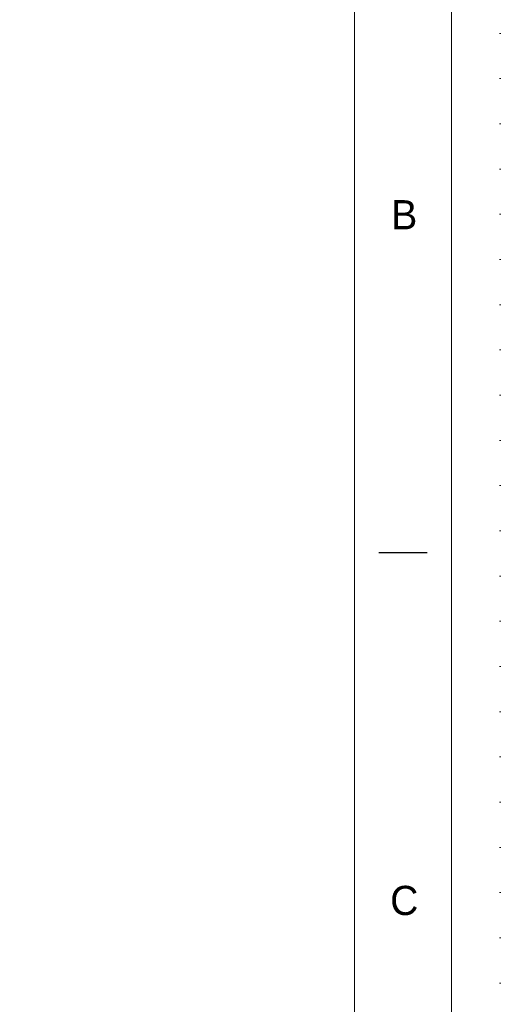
# Model space of a CAD drawing. Header units: millimetres. Extents: x -13186 to -571, y -579947 to -571037.
# Tile 30 of 31: x -1312 to -571, y -574073 to -572555. Entities that reach past the tile are written whole.
import ezdxf

# ---------------------------------------------------------------- set-up
doc = ezdxf.new("R2010")
doc.units = ezdxf.units.MM
doc.header["$MEASUREMENT"] = 0
doc.linetypes.add('DGN Style 1', pattern=[69.724857, 0.116015, -69.608842])
doc.styles.add('Style-ENGINEERING', font='ENGINEERING.shx')

# ---------------------------------------------------------------- blocks, each defined once
blk = doc.blocks.new('*U269')
blk.add_line((412.95, 141.03), (407.95, 141.03))
at = {"color": 7, "linetype": 'Continuous', "lineweight": 0, "flags": 128}
blk.add_lwpolyline([(-415.55, 292.03), (415.45, 292.03), (415.45, -291.97), (-415.55, -291.97), (-415.55, 292.03)], close=True, dxfattribs=at)
at = {"color": 7, "linetype": 'Continuous', "lineweight": 13, "flags": 128}
blk.add_lwpolyline([(-405.55, 282.03), (405.45, 282.03), (405.45, -281.97), (-405.55, -281.97), (-405.55, 282.03)], close=True, dxfattribs=at)
at = {"char_height": 3, "attachment_point": 5, "line_spacing_factor": 1.2, "style": 'Style-ENGINEERING'}
for s, insert in [('B', (410.58, 175.78)), ('C', (410.58, 105.28))]:
    blk.add_mtext(s, dxfattribs=dict(at, insert=insert))
blk = doc.blocks.new('*U140')
at = {"color": 7, "linetype": 'DGN Style 1', "lineweight": 0, "flags": 128}
blk.add_lwpolyline([(-6307.48, 4454.97), (6307.52, 4454.97), (6307.52, -4455.03), (-6307.48, -4455.03), (-6307.48, 4454.97)], close=True, dxfattribs=at)
at = {"xscale": 14.99999999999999, "yscale": 14.99999999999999, "zscale": 14.99999999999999}
blk.add_blockref('*U269', (0.72, -0.48), dxfattribs=at)

msp = doc.modelspace()

# ---------------------------------------------------------------- block references
at = {"color": 7, "lineweight": 13}
msp.add_blockref('*U140', (-6878.35, -575492.15), dxfattribs=at)

doc.saveas('drawing.dxf')
